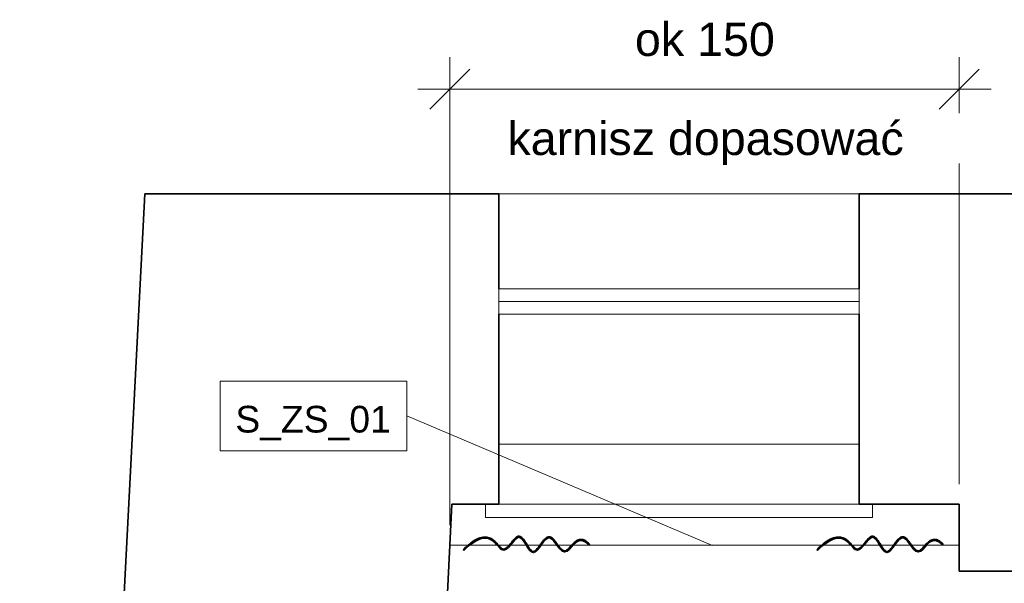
# Model space of a CAD drawing. Header units: centimetres. Extents: x -923 to 131, y 2044 to 2827.
# Tile 8 of 14: x -916 to -621, y 2658 to 2827. Entities that reach past the tile are written whole.
import ezdxf

# ---------------------------------------------------------------- set-up
doc = ezdxf.new("R2010")
doc.units = ezdxf.units.CM
for name, color, linetype, lineweight in [('_Cienkie linie_', 7, 'Continuous', 18), ('Elementy szczegółów', 7, 'Continuous', 18), ('Okna', 7, 'Continuous', 18), ('Okna-1', 253, 'Continuous', 18), ('Okna-2', 250, 'Continuous', 35), ('Oznaczenia wielu kategorii', 50, 'Continuous', 9), ('Oznaczenia wielu kategorii-1', 7, 'Continuous', 9), ('Wymiary', 50, 'Continuous', 9), ('Wymiary-40', 50, 'Continuous', 9), ('Ściany', 7, 'Continuous', 18), ('Ściany-1', 253, 'Continuous', 18), ('Ściany-2', 250, 'Continuous', 35)]:
    doc.layers.add(name, color=color, linetype=linetype, lineweight=lineweight)
doc.styles.add('Arial', font='arial.ttf', dxfattribs={"height": 8})
doc.styles.add('Arial_1', font='arial.ttf', dxfattribs={"height": 10})
doc.dimstyles.new('Przekątna_-_2_5_mm_Arial', dxfattribs={"dimscale": 30.48, "dimtxt": 10.202594, "dimasz": 0.393701, "dimexe": 0.314961, "dimexo": 0.19685, "dimgap": 0.229659, "dimtad": 1, "dimdec": 0, "dimzin": 0, "dimdsep": 46, "dimtxsty": 'Arial_1', "dimblk1": 'OBLIQUE', "dimblk2": 'OBLIQUE', "dimsah": 1, "dimcen": 0.09, "dimdle": 0.314961, "dimazin": 0, "dimtfac": 1, "dimtdec": 4, "dimtix": 1, "dimtmove": 0, "dimatfit": 3, "dimfxl": 1, "dimtvp": 1, "dimtfill": 1, "dimtolj": 1, "dimtzin": 0, "dimarcsym": 2})

# ---------------------------------------------------------------- blocks, each defined once
blk = doc.blocks.new('PApapetttsy2 - PApapetttsy-921952-Rzut_sufitu projektowany')
at = {"layer": 'Okna-1'}
for p, q in [((-508.22, 2682.08), (-508.22, 2700.08)), ((-400.22, 2700.08), (-400.22, 2682.08)), ((-512.22, 2678.08), (-512.22, 2682.08)), ((-512.22, 2682.08), (-508.22, 2682.08)), ((-400.22, 2682.08), (-396.22, 2682.08)), ((-396.22, 2682.08), (-396.22, 2678.08)), ((-396.22, 2678.08), (-512.22, 2678.08))]:
    blk.add_line(p, q, dxfattribs=at)
blk = doc.blocks.new('Zabudowa_szachtu2 - Zabudowa_szachtu-810501-Rzut_sufitu projektowany')
at = {"layer": 'Ściany-2'}
for p, q in [((-634.22, 2662.08), (-634.22, 2682.08)), ((-607.22, 2682.08), (-607.22, 2662.08)), ((-607.22, 2662.08), (-634.22, 2662.08))]:
    blk.add_line(p, q, dxfattribs=at)
blk = doc.blocks.new('JANSEN_AG_Jansen_Janisol_Arte_66_window_2022 - Type 1-822849-Rzut_sufitu projektowany')
at = {"layer": 'Elementy szczegółów'}
for p, q in [((-54, 18.05), (-54, 10.45)), ((54, 18.05), (-54, 18.05)), ((54, 10.45), (54, 18.05)), ((54, 14.25), (-54, 14.25)), ((-54, 10.45), (54, 10.45))]:
    blk.add_line(p, q, dxfattribs=at)
blk = doc.blocks.new('Zasłona - Zasłona-857148-Rzut_sufitu projektowany')
at = {"layer": 'Okna-2'}
for p, q in [((-782.74, 2666.24), (-782.96, 2666.45)), ((-745.01, 2668.02), (-745.24, 2667.83))]:
    blk.add_line(p, q, dxfattribs=at)
for points, knots in [([(-745.24, 2667.83), (-748.38, 2671.56), (-752.69, 2661.05), (-757, 2674.89), (-762.13, 2660.79), (-766.01, 2674.98), (-771.1, 2661.01), (-775.18, 2673.8), (-782.74, 2666.24)], [-2.766197, -2.766197, -2.766197, -2.766197, -2.415344, -1.948916, -1.444382, -0.935639, -0.444915, 0, 0, 0, 0]), ([(-782.96, 2666.45), (-782.06, 2667.34), (-780.42, 2668.76), (-778.34, 2669.95), (-776.59, 2670.36), (-775.11, 2670.14), (-773.93, 2669.49), (-773, 2668.62), (-772.36, 2667.87), (-771.91, 2667.36), (-771.61, 2667.04), (-771.33, 2666.81), (-771.09, 2666.69), (-770.86, 2666.65), (-770.63, 2666.66), (-770.4, 2666.74), (-770.06, 2666.92), (-769.61, 2667.29), (-769.07, 2667.89), (-768.53, 2668.57), (-767.99, 2669.26), (-767.55, 2669.76), (-767.18, 2670.1), (-766.9, 2670.3), (-766.61, 2670.45), (-766.28, 2670.52), (-765.95, 2670.48), (-765.65, 2670.36), (-765.38, 2670.17), (-765.04, 2669.86), (-764.65, 2669.37), (-764.2, 2668.68), (-763.76, 2667.95), (-763.32, 2667.24), (-762.89, 2666.61), (-762.54, 2666.22), (-762.28, 2666.01), (-762.1, 2665.92), (-761.97, 2665.89), (-761.88, 2665.89), (-761.78, 2665.91), (-761.63, 2665.96), (-761.36, 2666.13), (-760.97, 2666.49), (-760.48, 2667.09), (-759.97, 2667.79), (-759.44, 2668.52), (-758.91, 2669.21), (-758.35, 2669.8), (-757.86, 2670.16), (-757.43, 2670.32), (-757.14, 2670.35), (-756.91, 2670.32), (-756.68, 2670.25), (-756.41, 2670.12), (-756.12, 2669.88), (-755.74, 2669.51), (-755.29, 2668.94), (-754.74, 2668.17), (-754.2, 2667.41), (-753.64, 2666.74), (-753.18, 2666.35), (-752.84, 2666.18), (-752.59, 2666.11), (-752.35, 2666.12), (-752.09, 2666.19), (-751.8, 2666.37), (-751.47, 2666.68), (-751.11, 2667.06), (-750.6, 2667.65), (-749.9, 2668.45), (-749.09, 2669.13), (-748.35, 2669.48), (-747.74, 2669.61), (-747.09, 2669.55), (-746.19, 2669.19), (-745.49, 2668.6), (-745.01, 2668.02)], [0, 0, 0, 0, 0.052192, 0.104385, 0.156577, 0.20877, 0.260962, 0.313154, 0.365347, 0.391443, 0.417539, 0.443635, 0.469732, 0.495828, 0.521924, 0.54802, 0.574116, 0.626309, 0.678501, 0.730694, 0.782886, 0.835078, 0.861175, 0.887271, 0.913367, 0.939463, 0.965559, 0.991655, 1.017752, 1.043848, 1.09604, 1.148233, 1.200425, 1.252617, 1.30481, 1.357002, 1.383098, 1.409195, 1.435291, 1.448339, 1.461387, 1.487483, 1.513579, 1.565772, 1.617964, 1.670157, 1.722349, 1.774541, 1.826734, 1.878926, 1.905022, 1.931119, 1.944167, 1.957215, 1.983311, 2.009407, 2.035503, 2.087696, 2.139888, 2.192081, 2.244273, 2.296465, 2.322562, 2.348658, 2.374754, 2.40085, 2.426946, 2.453043, 2.479139, 2.505235, 2.557427, 2.60962, 2.635716, 2.661812, 2.687908, 2.714004, 2.766197, 2.766197, 2.766197, 2.766197])]:
    blk.add_open_spline(points, degree=3, knots=knots, dxfattribs=at)
blk = doc.blocks.new('Zasłona1 - Zasłona-857206-Rzut_sufitu projektowany')
at = {"layer": 'Okna-2'}
for p, q in [((-782.74, 2666.24), (-782.96, 2666.45)), ((-745.01, 2668.02), (-745.24, 2667.83))]:
    blk.add_line(p, q, dxfattribs=at)
for points, knots in [([(-745.24, 2667.83), (-748.38, 2671.56), (-752.69, 2661.05), (-757, 2674.89), (-762.13, 2660.79), (-766.01, 2674.98), (-771.1, 2661.01), (-775.18, 2673.8), (-782.74, 2666.24)], [-2.766197, -2.766197, -2.766197, -2.766197, -2.415344, -1.948916, -1.444382, -0.935639, -0.444915, 0, 0, 0, 0]), ([(-782.96, 2666.45), (-782.06, 2667.34), (-780.42, 2668.76), (-778.34, 2669.95), (-776.59, 2670.36), (-775.11, 2670.14), (-773.93, 2669.49), (-773, 2668.62), (-772.36, 2667.87), (-771.91, 2667.36), (-771.61, 2667.04), (-771.33, 2666.81), (-771.09, 2666.69), (-770.86, 2666.65), (-770.63, 2666.66), (-770.4, 2666.74), (-770.06, 2666.92), (-769.61, 2667.29), (-769.07, 2667.89), (-768.53, 2668.57), (-767.99, 2669.26), (-767.55, 2669.76), (-767.18, 2670.1), (-766.9, 2670.3), (-766.61, 2670.45), (-766.28, 2670.52), (-765.95, 2670.48), (-765.65, 2670.36), (-765.38, 2670.17), (-765.04, 2669.86), (-764.65, 2669.37), (-764.2, 2668.68), (-763.76, 2667.95), (-763.32, 2667.24), (-762.89, 2666.61), (-762.54, 2666.22), (-762.28, 2666.01), (-762.1, 2665.92), (-761.97, 2665.89), (-761.88, 2665.89), (-761.78, 2665.91), (-761.63, 2665.96), (-761.36, 2666.13), (-760.97, 2666.49), (-760.48, 2667.09), (-759.97, 2667.79), (-759.44, 2668.52), (-758.91, 2669.21), (-758.35, 2669.8), (-757.86, 2670.16), (-757.43, 2670.32), (-757.14, 2670.35), (-756.91, 2670.32), (-756.68, 2670.25), (-756.41, 2670.12), (-756.12, 2669.88), (-755.74, 2669.51), (-755.29, 2668.94), (-754.74, 2668.17), (-754.2, 2667.41), (-753.64, 2666.74), (-753.18, 2666.35), (-752.84, 2666.18), (-752.59, 2666.11), (-752.35, 2666.12), (-752.09, 2666.19), (-751.8, 2666.37), (-751.47, 2666.68), (-751.11, 2667.06), (-750.6, 2667.65), (-749.9, 2668.45), (-749.09, 2669.13), (-748.35, 2669.48), (-747.74, 2669.61), (-747.09, 2669.55), (-746.19, 2669.19), (-745.49, 2668.6), (-745.01, 2668.02)], [0, 0, 0, 0, 0.052192, 0.104385, 0.156577, 0.20877, 0.260962, 0.313154, 0.365347, 0.391443, 0.417539, 0.443635, 0.469732, 0.495828, 0.521924, 0.54802, 0.574116, 0.626309, 0.678501, 0.730694, 0.782886, 0.835078, 0.861175, 0.887271, 0.913367, 0.939463, 0.965559, 0.991655, 1.017752, 1.043848, 1.09604, 1.148233, 1.200425, 1.252617, 1.30481, 1.357002, 1.383098, 1.409195, 1.435291, 1.448339, 1.461387, 1.487483, 1.513579, 1.565772, 1.617964, 1.670157, 1.722349, 1.774541, 1.826734, 1.878926, 1.905022, 1.931119, 1.944167, 1.957215, 1.983311, 2.009407, 2.035503, 2.087696, 2.139888, 2.192081, 2.244273, 2.296465, 2.322562, 2.348658, 2.374754, 2.40085, 2.426946, 2.453043, 2.479139, 2.505235, 2.557427, 2.60962, 2.635716, 2.661812, 2.687908, 2.714004, 2.766197, 2.766197, 2.766197, 2.766197])]:
    blk.add_open_spline(points, degree=3, knots=knots, dxfattribs=at)
blk = doc.blocks.new('DIMBLOCK19-Rzut_sufitu projektowany')
at = {"layer": 'Wymiary-40'}
for p, q in [((-786.94, 2806.47), (-786.94, 2816.07)), ((-634.22, 2806.47), (-634.22, 2816.07)), ((-796.54, 2806.47), (-624.62, 2806.47)), ((-786.94, 2806.47), (-786.94, 2675.83)), ((-634.22, 2806.47), (-634.22, 2688.08))]:
    blk.add_line(p, q, dxfattribs=at)
at = {"layer": 'Wymiary-40', "color": 250, "lineweight": 35}
for p, q in [((-786.94, 2806.47), (-780.94, 2812.47)), ((-634.22, 2806.47), (-628.22, 2812.47)), ((-786.94, 2806.47), (-792.94, 2800.47)), ((-634.22, 2806.47), (-640.22, 2800.47))]:
    blk.add_line(p, q, dxfattribs=at)
at = {"layer": 'Wymiary-40', "color": 0, "char_height": 10, "attachment_point": 1, "line_spacing_factor": 0.941778, "style": 'Arial_1', "bg_fill": 3, "box_fill_scale": 1.25, "bg_fill_color": 256, "bg_fill_true_color": 13158600, "bg_fill_transparency": 0}
for s, insert, width in [('ok 150', (-731.45, 2826.45), 50.1026), ('karnisz dopasować', (-769.67, 2796.75), 141.8318)]:
    blk.add_mtext(s, dxfattribs=dict(at, insert=insert, width=width))
blk = doc.blocks.new('_Oblique')
at = {"color": 0, "linetype": 'ByBlock', "lineweight": -2}
blk.add_line((-0.5, -0.5), (0.5, 0.5), dxfattribs=at)

msp = doc.modelspace()

# ---------------------------------------------------------------- linework, layer by layer
at = {"layer": '_Cienkie linie_'}
msp.add_line((-634.22, 2669.83), (-786.94, 2669.83), dxfattribs=at)
at = {"layer": 'Oznaczenia wielu kategorii'}
msp.add_line((-708.18, 2669.7), (-799.87, 2708.55), dxfattribs=at)
at = {"layer": 'Oznaczenia wielu kategorii', "flags": 128}
msp.add_lwpolyline([(-855.75, 2719.03), (-799.87, 2719.03), (-799.87, 2698.07), (-855.75, 2698.07)], close=True, dxfattribs=at)
at = {"layer": 'Ściany'}
msp.add_line((-772.22, 2682.08), (-664.22, 2682.08), dxfattribs=at)
at = {"layer": 'Ściany-1'}
for p, q in [((-664.22, 2775.08), (-772.22, 2775.08)), ((-772.22, 2739.03), (-772.22, 2746.63)), ((-664.22, 2746.63), (-664.22, 2739.03)), ((-772.22, 2700.08), (-664.22, 2700.08))]:
    msp.add_line(p, q, dxfattribs=at)
at = {"layer": 'Ściany-2'}
for p, q in [((-915.87, 2044.08), (-878.38, 2775.08)), ((-878.38, 2775.08), (-772.22, 2775.08)), ((-772.22, 2775.08), (-772.22, 2746.63)), ((-664.22, 2775.08), (-508.22, 2775.08)), ((-664.22, 2746.63), (-664.22, 2775.08)), ((-772.22, 2739.03), (-772.22, 2682.08)), ((-664.22, 2682.08), (-664.22, 2739.03)), ((-786.31, 2682.08), (-803.54, 2346.08)), ((-772.22, 2682.08), (-786.31, 2682.08)), ((-634.22, 2682.08), (-664.22, 2682.08))]:
    msp.add_line(p, q, dxfattribs=at)

# ---------------------------------------------------------------- block references
at = {"layer": 'Elementy szczegółów'}
msp.add_blockref('JANSEN_AG_Jansen_Janisol_Arte_66_window_2022 - Type 1-822849-Rzut_sufitu projektowany', (-718.22, 2728.58), dxfattribs=at)
at = {"layer": 'Okna'}
for name, p in [('Zasłona - Zasłona-857148-Rzut_sufitu projektowany', (0, 2)), ('Zasłona1 - Zasłona-857206-Rzut_sufitu projektowany', (106, 2))]:
    msp.add_blockref(name, p, dxfattribs=at)
at = {"layer": 'Okna-1'}
msp.add_blockref('PApapetttsy2 - PApapetttsy-921952-Rzut_sufitu projektowany', (-264, 0), dxfattribs=at)
at = {"layer": 'Ściany'}
msp.add_blockref('Zabudowa_szachtu2 - Zabudowa_szachtu-810501-Rzut_sufitu projektowany', (0, 0), dxfattribs=at)

# ---------------------------------------------------------------- texts
at = {"layer": 'Oznaczenia wielu kategorii-1', "insert": (-827.93, 2706.43), "char_height": 8, "width": 47.88, "attachment_point": 5, "line_spacing_factor": 0.936439, "style": 'Arial'}
msp.add_mtext('\\pxqc,t5,10,15,20,25,30,35,40,45,50,55,60,65,70,75,80,85,90,95,100,105,110,115,120,125,130,135,140,145,150,155,160;{S_ZS_01}', dxfattribs=at)

# ---------------------------------------------------------------- next in the draw order: dimensions: what is measured, and where the dimension line sits
at = {"layer": 'Wymiary'}
dim = msp.add_linear_dim(base=(-634.22, 2806.47), p1=(-786.94, 2669.83), p2=(-634.22, 2682.08), text='ok 150\\Xkarnisz dopasować', dimstyle='Przekątna_-_2_5_mm_Arial', override={"dimpost": '<>', "dimfxl": 153.205852}, dxfattribs=at)
dim.commit()
dim.dimension.update_dxf_attribs({"geometry": 'DIMBLOCK19-Rzut_sufitu projektowany', "text_midpoint": (-710.58, 2806.47)})

doc.saveas('drawing.dxf')
